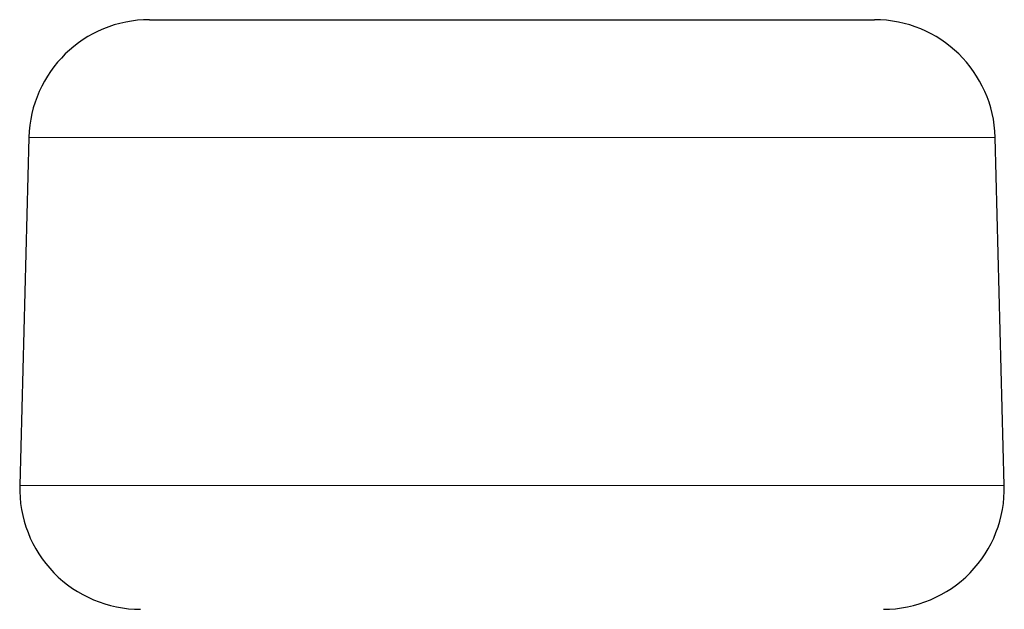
# Model space of a CAD drawing. Header units: millimetres. Extents: x 8 to 831, y 12 to 489.
# Tile 92 of 93: x 757 to 777, y 433 to 445. Entities that reach past the tile are written whole.
import ezdxf

# ---------------------------------------------------------------- set-up
doc = ezdxf.new("R2010")
doc.units = ezdxf.units.MM

msp = doc.modelspace()

# ---------------------------------------------------------------- linework, layer by layer
at = {"color": 7, "linetype": 'Continuous', "lineweight": 30}
for p, q in [((759.257, 444.802), (774.257, 444.802)), ((756.757, 442.367), (756.569, 435.167)), ((776.944, 435.167), (776.756, 442.367))]:
    msp.add_line(p, q, dxfattribs=at)
at = {"color": 252, "linetype": 'Continuous', "lineweight": 0}
for p, q in [((756.757, 442.367), (776.756, 442.367)), ((756.569, 435.167), (776.944, 435.167))]:
    msp.add_line(p, q, dxfattribs=at)
at = {"color": 7, "linetype": 'Continuous', "lineweight": 30}
for centre, start, end in [((759.257, 442.302), 90, 178.5), ((774.257, 442.302), 1.5, 90), ((759.068, 435.102), 178.5, 270), ((774.445, 435.102), 270, 1.5)]:
    msp.add_arc(centre, 2.5, start, end, dxfattribs=at)

doc.saveas('drawing.dxf')
